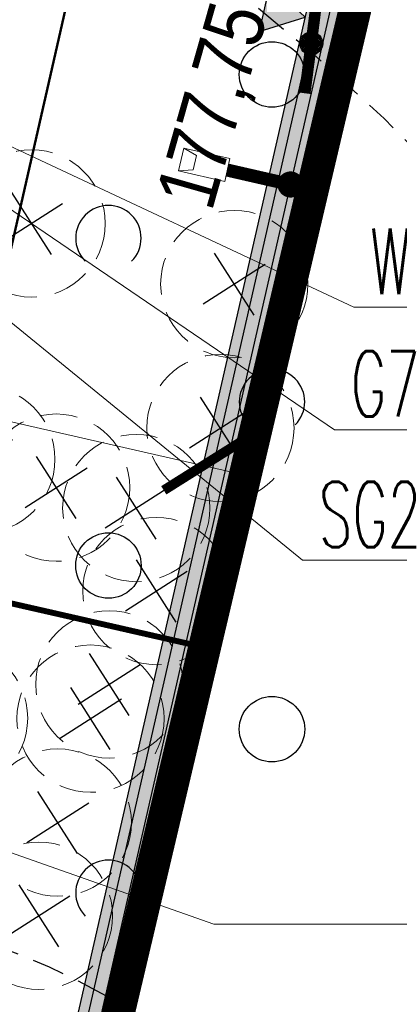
# Model space of a CAD drawing. Header units: metres. Extents: x 964 to 7125, y -212 to 9570.
# Tile 48 of 185: x 1700.64 to 1706.44, y 239.75 to 254.79. Entities that reach past the tile are written whole.
import ezdxf
from ezdxf import colors
from ezdxf.entities.mleader import LeaderData, LeaderLine
from ezdxf.enums import TextEntityAlignment as Align
from ezdxf.math import Vec2, Vec3

# ---------------------------------------------------------------- set-up
doc = ezdxf.new("R2010")
doc.units = ezdxf.units.M
for name, pattern in [('3901', [0]), ('CENTER2', [1.125, 0.75, -0.125, 0.125, -0.125]), ('CIĄGłA', [0]), ('DASHED', [0.75, 0.5, -0.25]), ('HIDDEN', [0.375, 0.25, -0.125])]:
    doc.linetypes.add(name, pattern=pattern)
for name, color, linetype in [('0S', 7, 'Continuous'), ('Dzialki', 7, 'Continuous'), ('OT_ZagospodarowanieTerenu', 7, 'Continuous'), ('OTO_L_0', 7, 'Continuous'), ('WYMIARY', 9, 'Continuous'), ('ZP_strefy oddziaływania', 8, 'HIDDEN'), ('zz-odwodnienie', 5, 'Continuous')]:
    doc.layers.add(name, color=color, linetype=linetype)
for name, color, linetype, lineweight in [('_IE', 240, 'Continuous', 9), ('AGP1_granica_opracow', 7, 'Continuous', 15), ('AGP1_HATCH', 7, 'Continuous', 5), ('AGP1_KRAWEZNIKI NOWE', 7, 'Continuous', 30), ('AGP1_WYMIARY', 7, 'Continuous', 15), ('AGP1_ZIELEN', 1, 'Continuous', 15), ('IS-G-opis', 46, 'Continuous', 30), ('IS-KD-brudna', 96, 'Continuous', 50), ('IS-KD-opis-rzedne', 96, 'Continuous', 30), ('IS-W-opis', 166, 'Continuous', 30)]:
    doc.layers.add(name, color=color, linetype=linetype, lineweight=lineweight)
doc.styles.add('IS-0.6', font='simplex.shx', dxfattribs={"width": 0.6})
doc.styles.get("Standard").update_dxf_attribs({"font": 'arial.ttf'})

# ---------------------------------------------------------------- blocks, each defined once
blk = doc.blocks.new('drzewo_liściaste_symbol')
at = {"layer": 'AGP1_ZIELEN', "color": 11, "lineweight": 30, "true_color": 0xf27172, "transparency": 33554559}
for p, q in [((0.53, -0.53), (-0.53, 0.53)), ((-0.53, -0.53), (0.53, 0.53))]:
    blk.add_line(p, q, dxfattribs=at)
at = {"layer": 'AGP1_ZIELEN', "color": 252, "linetype": 'DASHED', "lineweight": 5, "ltscale": 1.5, "true_color": 0x939598}
blk.add_circle((0, 0), 1.5, dxfattribs=at)
blk = doc.blocks.new('DRZEWA DO WYCINKI 20240606')
at = {"layer": 'AGP1_ZIELEN', "lineweight": 9, "xscale": 0.75, "yscale": 0.75, "zscale": 0.75, "rotation": 347.6011741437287}
for p in [(2242.023, 216.225), (2245.12, 215.299), (2244.909, 213.101), (2241.255, 212.624), (2242.399, 212.191), (2243.622, 211.879), (2243.929, 210.612), (2243.21, 209.185), (2240.838, 208.67), (2242.923, 208.663), (2242.423, 207.075), (2242.135, 205.652)]:
    blk.add_blockref('drzewo_liściaste_symbol', p, dxfattribs=at)
blk = doc.blocks.new('d_rzędna')
at = {"layer": 'zz-odwodnienie'}
blk.add_hatch(color=0, dxfattribs=at).paths.add_polyline_path([(0, 0), (0.369, 0.639), (-0.369, 0.639)])
at = {"layer": 'zz-odwodnienie', "color": 0}
for p, q in [((-0.369, 0.639), (0, 0)), ((0.369, 0.639), (-0.369, 0.639)), ((-0.369, 0.639), (0, 0)), ((0.369, 0.639), (-0.369, 0.639)), ((0, 0), (0.369, 0.639)), ((0, 0), (0.369, 0.639))]:
    blk.add_line(p, q, dxfattribs=at)
blk = doc.blocks.new('_ArchTick')
at = {"layer": 'WYMIARY', "color": 0, "linetype": 'Continuous', "const_width": 0.15}
blk.add_lwpolyline([(-0.5, -0.5), (0.5, 0.5)], dxfattribs=at)
blk = doc.blocks.new('OTZK2')
at = {"color": 0}
blk.add_arc((0.5, 0.5), 0.5, 315, 225, dxfattribs=at)
blk = doc.blocks.new('OTZK1')
at = {"color": 0}
blk.add_circle((0.5, 0.5), 0.5, dxfattribs=at)
blk = doc.blocks.new('_None', base_point=(2.5, 0))
blk = doc.blocks.new('IS-opis-studni-P-0.6')
at = {"color": 0, "linetype": 'Continuous', "lineweight": 15, "transparency": 16777216}
blk.add_line((0, 0), (3.5, 0), dxfattribs=at)
at = {"color": 0, "linetype": 'Continuous', "lineweight": -2, "transparency": 16777216, "style": 'IS-0.6', "width": 0.6}
for p in [(1.75, 0.25), (1.75, -1.25), (1.75, -2.5)]:
    blk.add_attdef('000,00', text='', height=1, dxfattribs=at).set_placement(p, align=Align.CENTER)
blk.add_attdef('S0', text='', height=1.25, dxfattribs=at).set_placement((3.75, 0), align=Align.MIDDLE_LEFT)

msp = doc.modelspace()

# ---------------------------------------------------------------- hatches: boundary and pattern name
at = {"layer": 'AGP1_HATCH', "transparency": 33554625}
h = msp.add_hatch(dxfattribs=at)
h.set_pattern_fill('GRASS', color=8, scale=0.02)
h.set_pattern_definition([(90, (-261.60576, 0), (-0.359210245, 0.359210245), [0.09525, -0.62317049]), (45, (-261.60576, 0), (-0.35921024, 0.35921024), [0.09525, -0.41275]), (135, (-261.60576, 0), (-0.35921024, -0.35921024), [0.09525, -0.41275])])
edge = h.paths.add_edge_path()
edge.add_line((1656.422, 281.175), (1656.127, 280.104))
edge.add_arc((1693.613, 442.4), 166.569, 256.99439, 258.15001)
edge.add_line((1659.408, 279.381), (1659.688, 279.32))
edge.add_line((1659.688, 279.32), (1659.806, 279.868))
edge.add_line((1659.806, 279.868), (1661.429, 279.518))
edge.add_line((1661.429, 279.518), (1661.311, 278.971))
edge.add_line((1661.311, 278.971), (1671.859, 276.699))
edge.add_line((1671.859, 276.699), (1672.89, 277.431))
edge.add_line((1672.89, 277.431), (1656.422, 281.175))
edge = h.paths.add_edge_path()
edge.add_line((1672.89, 277.431), (1671.859, 276.699))
edge.add_line((1671.859, 276.699), (1700.067, 270.625))
edge.add_arc((1697.572, 261.982), 8.996, -9.9, 73.8971, ccw=False)
edge.add_line((1706.434, 260.435), (1699.675, 230.82))
edge.add_line((1699.675, 230.82), (1699.039, 230.965))
edge.add_line((1699.039, 230.965), (1697.66, 224.923))
edge.add_line((1697.66, 224.923), (1693.428, 225.889))
edge.add_line((1693.428, 225.889), (1694.802, 231.912))
edge.add_line((1694.802, 231.912), (1691.417, 230.989))
edge.add_line((1691.417, 230.989), (1687.62, 231.856))
edge.add_line((1687.62, 231.856), (1687.209, 230.055))
edge.add_line((1687.209, 230.055), (1682.489, 231.129))
edge.add_line((1682.489, 231.129), (1682.9, 232.933))
edge.add_line((1682.9, 232.933), (1676.827, 234.319))
edge.add_line((1676.827, 234.319), (1675.092, 235.491))
edge.add_arc((1674.593, 234.803), 0.85, 53.9932, 167.1431)
edge.add_line((1673.764, 234.992), (1672.473, 229.338))
edge.add_line((1672.473, 229.338), (1668.33, 230.283))
edge.add_line((1668.33, 230.283), (1668.697, 231.892))
edge.add_line((1668.697, 231.892), (1649.54, 236.264))
edge.add_line((1649.54, 236.264), (1649.54, 236.264))
edge.add_line((1649.54, 236.264), (1649.974, 238.166))
edge.add_line((1649.974, 238.166), (1646.074, 239.056))
edge.add_line((1646.074, 239.056), (1646.786, 242.175))
edge.add_line((1646.786, 242.175), (1651.997, 262.804))
edge.add_arc((1649.234, 263.502), 2.85, 345.8235, 357.6929)
edge.add_line((1652.081, 263.387), (1652.176, 265.726))
edge.add_line((1652.176, 265.726), (1643.652, 234.685))
edge.add_line((1643.652, 234.685), (1698.062, 222.315))
edge.add_line((1698.062, 222.315), (1709.122, 269.195))
edge.add_line((1709.122, 269.195), (1672.89, 277.431))
at = {"layer": 'AGP1_HATCH', "transparency": 33554477}
h = msp.add_hatch(color=8, dxfattribs=at)
h.dxf.hatch_style = 1
h.paths.add_polyline_path([(1695.782, 225.864), (1694.027, 226.265), (1695.244, 231.597), (1696.999, 231.197)], flags=16)
edge = h.paths.add_edge_path()
edge.add_arc((1698.717, 465.565), 190.288, 257.07034, 258.07825)
edge.add_line((1659.408, 279.381), (1700.063, 270.626))
edge.add_line((1700.063, 270.626), (1700.068, 270.625))
edge.add_arc((1697.572, 261.982), 8.996, -9.9, 73.8914, ccw=False)
edge.add_line((1706.434, 260.435), (1699.675, 230.82))
edge.add_line((1699.675, 230.82), (1699.039, 230.965))
edge.add_line((1699.039, 230.965), (1697.66, 224.923))
edge.add_line((1697.66, 224.923), (1693.429, 225.892))
edge.add_line((1693.429, 225.892), (1694.808, 231.935))
edge.add_line((1694.808, 231.935), (1694.802, 231.912))
edge.add_line((1694.802, 231.912), (1691.417, 230.989))
edge.add_line((1691.417, 230.989), (1687.62, 231.856))
edge.add_line((1687.62, 231.856), (1687.209, 230.055))
edge.add_line((1687.209, 230.055), (1682.489, 231.129))
edge.add_line((1682.489, 231.129), (1682.9, 232.933))
edge.add_line((1682.9, 232.933), (1676.827, 234.319))
edge.add_line((1676.827, 234.319), (1675.092, 235.491))
edge.add_arc((1674.593, 234.803), 0.85, 53.9932, 167.1431)
edge.add_line((1673.764, 234.992), (1672.473, 229.338))
edge.add_line((1672.473, 229.338), (1668.33, 230.283))
edge.add_line((1668.33, 230.283), (1668.697, 231.892))
edge.add_line((1668.697, 231.892), (1649.54, 236.264))
edge.add_line((1649.54, 236.264), (1649.54, 236.265))
edge.add_line((1649.54, 236.265), (1649.974, 238.166))
edge.add_line((1649.974, 238.166), (1646.074, 239.056))
edge.add_line((1646.074, 239.056), (1646.786, 242.175))
edge.add_line((1646.786, 242.175), (1651.997, 262.804))
edge.add_arc((1649.234, 263.502), 2.85, 345.8235, 357.6929)
edge.add_line((1652.081, 263.387), (1652.176, 265.738))
edge.add_line((1652.176, 265.738), (1652.352, 266.377))
edge.add_line((1652.352, 266.377), (1652.231, 263.381))
edge.add_arc((1649.234, 263.502), 3, 345.8235, 357.6929, ccw=False)
edge.add_line((1652.142, 262.767), (1646.932, 242.142))
edge.add_line((1646.932, 242.142), (1649.857, 241.474))
edge.add_arc((1649.632, 240.497), 1.003, -9.8722, 77.0294, ccw=False)
edge.add_line((1650.62, 240.325), (1649.72, 236.377))
edge.add_line((1649.72, 236.377), (1672.728, 231.126))
edge.add_line((1672.728, 231.126), (1673.618, 235.026))
edge.add_arc((1674.593, 234.803), 1, 54.147, 167.1431, ccw=False)
edge.add_line((1675.178, 235.614), (1676.888, 234.459))
edge.add_line((1676.888, 234.459), (1691.414, 231.144))
edge.add_line((1691.414, 231.144), (1694.84, 232.077))
edge.add_line((1694.84, 232.077), (1699.562, 231))
edge.add_line((1699.562, 231), (1706.287, 260.465))
edge.add_arc((1697.572, 261.982), 8.846, 350.125, 433.864)
edge.add_line((1700.03, 270.479), (1659.318, 279.246))
edge.add_arc((1693.613, 442.4), 166.719, 256.99789, 258.12915, ccw=False)
edge.add_line((1656.103, 279.955), (1656.139, 280.101))

# ---------------------------------------------------------------- linework, layer by layer
at = {"layer": '_IE', "color": 8}
for p, q in [((1703.144, 252.83), (1703.065, 252.482)), ((1703.144, 252.83), (1703.065, 252.482)), ((1703.144, 252.83), (1703.065, 252.482)), ((1703.144, 252.83), (1703.065, 252.482)), ((1703.144, 252.83), (1703.065, 252.482)), ((1703.144, 252.83), (1703.065, 252.482)), ((1703.144, 252.83), (1703.065, 252.482)), ((1703.144, 252.83), (1703.065, 252.482)), ((1703.144, 252.83), (1703.065, 252.482)), ((1703.144, 252.83), (1703.065, 252.482)), ((1703.144, 252.83), (1703.065, 252.482)), ((1703.144, 252.83), (1703.065, 252.482)), ((1703.144, 252.83), (1703.848, 252.669)), ((1703.144, 252.83), (1703.339, 252.719)), ((1703.144, 252.83), (1703.848, 252.669)), ((1703.144, 252.83), (1703.339, 252.719)), ((1703.144, 252.83), (1703.848, 252.669)), ((1703.144, 252.83), (1703.339, 252.719)), ((1703.144, 252.83), (1703.848, 252.669)), ((1703.144, 252.83), (1703.339, 252.719)), ((1703.144, 252.83), (1703.848, 252.669)), ((1703.144, 252.83), (1703.339, 252.719)), ((1703.144, 252.83), (1703.848, 252.669)), ((1703.144, 252.83), (1703.339, 252.719)), ((1703.144, 252.83), (1703.848, 252.669)), ((1703.144, 252.83), (1703.339, 252.719)), ((1703.144, 252.83), (1703.848, 252.669)), ((1703.144, 252.83), (1703.339, 252.719)), ((1703.144, 252.83), (1703.848, 252.669)), ((1703.144, 252.83), (1703.339, 252.719)), ((1703.144, 252.83), (1703.848, 252.669)), ((1703.144, 252.83), (1703.339, 252.719)), ((1703.144, 252.83), (1703.848, 252.669)), ((1703.144, 252.83), (1703.339, 252.719)), ((1703.144, 252.83), (1703.848, 252.669)), ((1703.144, 252.83), (1703.339, 252.719)), ((1703.339, 252.719), (1703.289, 252.498)), ((1703.339, 252.719), (1703.289, 252.498)), ((1703.339, 252.719), (1703.289, 252.498)), ((1703.339, 252.719), (1703.289, 252.498)), ((1703.339, 252.719), (1703.289, 252.498)), ((1703.339, 252.719), (1703.289, 252.498)), ((1703.339, 252.719), (1703.289, 252.498)), ((1703.339, 252.719), (1703.289, 252.498)), ((1703.339, 252.719), (1703.289, 252.498)), ((1703.339, 252.719), (1703.289, 252.498)), ((1703.339, 252.719), (1703.289, 252.498)), ((1703.339, 252.719), (1703.289, 252.498)), ((1703.848, 252.669), (1703.769, 252.322)), ((1703.848, 252.669), (1703.769, 252.322)), ((1703.848, 252.669), (1703.769, 252.322)), ((1703.848, 252.669), (1703.769, 252.322)), ((1703.848, 252.669), (1703.769, 252.322)), ((1703.848, 252.669), (1703.769, 252.322)), ((1703.848, 252.669), (1703.769, 252.322)), ((1703.848, 252.669), (1703.769, 252.322)), ((1703.848, 252.669), (1703.769, 252.322)), ((1703.848, 252.669), (1703.769, 252.322)), ((1703.848, 252.669), (1703.769, 252.322)), ((1703.848, 252.669), (1703.769, 252.322)), ((1703.065, 252.482), (1703.289, 252.498)), ((1703.065, 252.482), (1703.289, 252.498)), ((1703.065, 252.482), (1703.289, 252.498)), ((1703.065, 252.482), (1703.289, 252.498)), ((1703.065, 252.482), (1703.289, 252.498)), ((1703.065, 252.482), (1703.289, 252.498)), ((1703.065, 252.482), (1703.289, 252.498)), ((1703.065, 252.482), (1703.289, 252.498)), ((1703.065, 252.482), (1703.289, 252.498)), ((1703.065, 252.482), (1703.289, 252.498)), ((1703.065, 252.482), (1703.289, 252.498)), ((1703.065, 252.482), (1703.289, 252.498)), ((1703.065, 252.482), (1703.769, 252.322)), ((1703.065, 252.482), (1703.769, 252.322)), ((1703.065, 252.482), (1703.769, 252.322)), ((1703.065, 252.482), (1703.769, 252.322)), ((1703.065, 252.482), (1703.769, 252.322)), ((1703.065, 252.482), (1703.769, 252.322)), ((1703.065, 252.482), (1703.769, 252.322)), ((1703.065, 252.482), (1703.769, 252.322)), ((1703.065, 252.482), (1703.769, 252.322)), ((1703.065, 252.482), (1703.769, 252.322)), ((1703.065, 252.482), (1703.769, 252.322)), ((1703.065, 252.482), (1703.769, 252.322))]:
    msp.add_line(p, q, dxfattribs=at)
at = {"layer": '_IE', "color": 8, "lineweight": 30, "ltscale": 3}
msp.add_lwpolyline([(1699.482, 230.659), (1699.825, 230.581), (1707.063, 262.292)], dxfattribs=at)
at = {"layer": '_IE', "color": 8, "lineweight": 5, "ltscale": 3, "const_width": 0.2}
msp.add_lwpolyline([(1703.808, 252.495), (1704.776, 252.274)], dxfattribs=at)
msp.add_lwpolyline([(1703.808, 252.495), (1704.776, 252.274)], dxfattribs=at)
msp.add_lwpolyline([(1703.808, 252.495), (1704.776, 252.274)], dxfattribs=at)
msp.add_lwpolyline([(1703.808, 252.495), (1704.776, 252.274)], dxfattribs=at)
msp.add_lwpolyline([(1703.808, 252.495), (1704.776, 252.274)], dxfattribs=at)
msp.add_lwpolyline([(1703.808, 252.495), (1704.776, 252.274)], dxfattribs=at)
msp.add_lwpolyline([(1703.808, 252.495), (1704.776, 252.274)], dxfattribs=at)
msp.add_lwpolyline([(1703.808, 252.495), (1704.776, 252.274)], dxfattribs=at)
msp.add_lwpolyline([(1703.808, 252.495), (1704.776, 252.274)], dxfattribs=at)
msp.add_lwpolyline([(1703.808, 252.495), (1704.776, 252.274)], dxfattribs=at)
msp.add_lwpolyline([(1703.808, 252.495), (1704.776, 252.274)], dxfattribs=at)
msp.add_lwpolyline([(1703.808, 252.495), (1704.776, 252.274)], dxfattribs=at)
at = {"layer": '_IE', "color": 8, "lineweight": 5, "ltscale": 3, "const_width": 0.2, "elevation": 0}
msp.add_lwpolyline([(1704.691, 252.222, 1), (1704.861, 252.327, 1)], format="xyb", close=True, dxfattribs=at)
msp.add_lwpolyline([(1704.691, 252.222, 1), (1704.861, 252.327, 1)], format="xyb", close=True, dxfattribs=at)
msp.add_lwpolyline([(1704.691, 252.222, 1), (1704.861, 252.327, 1)], format="xyb", close=True, dxfattribs=at)
msp.add_lwpolyline([(1704.691, 252.222, 1), (1704.861, 252.327, 1)], format="xyb", close=True, dxfattribs=at)
msp.add_lwpolyline([(1704.691, 252.222, 1), (1704.861, 252.327, 1)], format="xyb", close=True, dxfattribs=at)
msp.add_lwpolyline([(1704.691, 252.222, 1), (1704.861, 252.327, 1)], format="xyb", close=True, dxfattribs=at)
msp.add_lwpolyline([(1704.691, 252.222, 1), (1704.861, 252.327, 1)], format="xyb", close=True, dxfattribs=at)
msp.add_lwpolyline([(1704.691, 252.222, 1), (1704.861, 252.327, 1)], format="xyb", close=True, dxfattribs=at)
msp.add_lwpolyline([(1704.691, 252.222, 1), (1704.861, 252.327, 1)], format="xyb", close=True, dxfattribs=at)
msp.add_lwpolyline([(1704.691, 252.222, 1), (1704.861, 252.327, 1)], format="xyb", close=True, dxfattribs=at)
msp.add_lwpolyline([(1704.691, 252.222, 1), (1704.861, 252.327, 1)], format="xyb", close=True, dxfattribs=at)
msp.add_lwpolyline([(1704.691, 252.222, 1), (1704.861, 252.327, 1)], format="xyb", close=True, dxfattribs=at)
at = {"layer": '_IE', "color": 8}
msp.add_spline([(1691.796, 243.712), (1696.633, 238.891), (1701.439, 237.651)], degree=3, dxfattribs=at)
at = {"layer": 'AGP1_granica_opracow', "color": 8, "linetype": 'CENTER2', "lineweight": 9, "ltscale": 5, "const_width": 0.5}
msp.add_lwpolyline([(1709.122, 269.195), (1656.422, 281.175), (1643.652, 234.685), (1698.062, 222.315), (1709.122, 269.195)], dxfattribs=at)
at = {"layer": 'AGP1_KRAWEZNIKI NOWE', "color": 8, "linetype": 'CIĄGłA'}
for p, q in [((1699.562, 231), (1706.287, 260.465)), ((1706.434, 260.435), (1699.675, 230.82))]:
    msp.add_line(p, q, dxfattribs=at)
at = {"layer": 'AGP1_WYMIARY', "color": 8, "linetype": 'CIĄGłA', "lineweight": 0}
for p, q in [((1696.125, 249.649), (1703.925, 247.869)), ((1703.437, 247.98), (1703.66, 248.955))]:
    msp.add_line(p, q, dxfattribs=at)
at = {"layer": 'Dzialki', "color": 8, "const_width": 0.09}
for points in [[(1709.122, 269.195), (1703.462, 245.205)], [(1703.462, 245.205), (1649.882, 257.395)], [(1703.462, 245.205), (1698.062, 222.315)]]:
    msp.add_lwpolyline(points, dxfattribs=at)
at = {"layer": 'IS-KD-brudna', "color": 8}
msp.add_line((1703.175, 263.01), (1696.664, 234.484), dxfattribs=at)
at = {"layer": 'OTO_L_0', "color": 8, "linetype": '3901', "const_width": 0.175}
msp.add_lwpolyline([(1705.52, 257.768), (1704.994, 253.668)], dxfattribs=at)
at = {"layer": 'OTO_L_0', "color": 251, "true_color": 0x636466}
for radius in [0.175, 0.158, 0.14, 0.122, 0.105, 0.0875, 0.07, 0.0525, 0.035]:
    msp.add_circle((1705.092, 254.428), radius, dxfattribs=at)
at = {"layer": 'ZP_strefy oddziaływania', "color": 8, "ltscale": 2}
for points in [[(1717.151, 222.935), (1717.607, 224.907, 0.414214), (1695.142, 260.898), (1688.104, 262.526, 0.414214), (1652.113, 240.061), (1651.657, 238.089, 0.414214), (1674.122, 202.099), (1681.16, 200.47, 0.414214)], [(1684.278, 228.49), (1685.495, 233.823, -0.414214), (1697.469, 241.347), (1699.224, 240.946, -0.414214), (1706.748, 228.972), (1705.531, 223.639, -0.414214), (1693.557, 216.115), (1691.802, 216.515, -0.414214)]]:
    msp.add_lwpolyline(points, format="xyb", close=True, dxfattribs=at)
at = {"layer": 'ZP_strefy oddziaływania', "color": 8, "ltscale": 2, "elevation": 0}
msp.add_lwpolyline([(1692.137, 260.857), (1690.577, 261.213, 0.414214), (1654.654, 238.641), (1654.509, 238.007, 0.414214), (1677.081, 202.083), (1678.641, 201.727, 0.414214), (1714.565, 224.3), (1714.709, 224.933, 0.414214)], format="xyb", close=True, dxfattribs=at)

# ---------------------------------------------------------------- block references
at = {"layer": '0S', "color": 8, "linetype": 'CIĄGłA'}
msp.add_blockref('DRZEWA DO WYCINKI 20240606', (-541.205, 35.454), dxfattribs=at)
at = {"layer": 'AGP1_WYMIARY', "color": 8, "linetype": 'CIĄGłA', "lineweight": 0, "rotation": 347.1430786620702}
msp.add_blockref('_ArchTick', (1703.437, 247.98), dxfattribs=at)
at = {"layer": 'OT_ZagospodarowanieTerenu', "color": 251, "true_color": 0x636466}
for name, p in [('OTZK1', (1703.992, 253.455)), ('OTZK2', (1701.492, 250.955)), ('OTZK2', (1703.992, 248.455)), ('OTZK1', (1701.492, 245.955)), ('OTZK1', (1703.992, 243.455)), ('OTZK2', (1701.492, 240.955))]:
    msp.add_blockref(name, p, dxfattribs=at)
at = {"layer": 'zz-odwodnienie', "color": 8, "linetype": 'CIĄGłA', "lineweight": 0, "rotation": 77.14307866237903}
msp.add_blockref('d_rzędna', (1705.001, 254.831), dxfattribs=at)

# ---------------------------------------------------------------- texts
at = {"layer": 'zz-odwodnienie', "color": 8, "insert": (1702.703, 252.091), "char_height": 0.9, "width": 5.78409, "attachment_point": 1, "rotation": 74.1295}
msp.add_mtext('{\\fArial Narrow|b0|i0|c238|p34;177,75}', dxfattribs=at)

# ---------------------------------------------------------------- leaders
at = {"layer": 'IS-G-opis', "color": 8}
ml = msp.add_multileader_mtext('Standard', dxfattribs=at)
ml.set_content('SG2', color=8, style='IS-0.6')
ml.set_leader_properties(linetype='Continuous', lineweight=9)
ml.set_arrow_properties(name='NONE')
ml.build(insert=Vec2(0, 0))
ml.multileader.update_dxf_attribs({"has_dogleg": 0, "text_left_attachment_type": 6, "text_right_attachment_type": 6, "dogleg_length": 0, "arrow_head_size": 0.25})
ctx = ml.context
ctx.base_point, ctx.char_height, ctx.arrow_head_size, ctx.landing_gap_size, ctx.plane_origin = Vec3(1704.956, 246.535), 1, 0.25, 0.25, Vec3(1678.087, 263.705)
ctx.left_attachment, ctx.right_attachment = 6, 6
notes = []
notes.append((ctx, [(0, (1, 1, 0), (1704.956, 246.535), (1, 0), 0, [(0, [(1696.611, 253.34)], 0, [])])]))
ctx.mtext.insert, ctx.mtext.rotation, ctx.mtext.line_spacing_style, ctx.mtext.flow_direction = Vec3(1705.206, 247.735), 6.283185, 2, 5
ml = msp.add_multileader_mtext('Standard', dxfattribs=at)
ml.set_content('G7', color=8, style='IS-0.6')
ml.set_leader_properties(linetype='Continuous', lineweight=9)
ml.set_arrow_properties(name='NONE')
ml.build(insert=Vec2(0, 0))
ml.multileader.update_dxf_attribs({"has_dogleg": 0, "text_left_attachment_type": 6, "text_right_attachment_type": 6, "dogleg_length": 0, "arrow_head_size": 0.25})
ctx = ml.context
ctx.base_point, ctx.char_height, ctx.arrow_head_size, ctx.landing_gap_size, ctx.plane_origin = Vec3(1705.447, 248.529), 1, 0.25, 0.25, Vec3(1676.302, 270.019)
ctx.left_attachment, ctx.right_attachment = 6, 6
notes.append((ctx, [(0, (1, 1, 0), (1705.447, 248.529), (1, 0), 0, [(0, [(1698.932, 252.957)], 0, [])])]))
ctx.mtext.insert, ctx.mtext.rotation, ctx.mtext.line_spacing_style, ctx.mtext.flow_direction = Vec3(1705.697, 249.729), 6.283185, 2, 5
at = {"layer": 'IS-KD-opis-rzedne', "color": 8}
ml = msp.add_multileader_block('Standard', dxfattribs=at)
ml.set_content('IS-opis-studni-P-0.6', color=8)
ml.set_attribute('S0', 'D12', width=0)
ml.set_attribute('000,00', '177,78', width=0)
ml.set_attribute('000,00', '176,33', width=0)
ml.set_attribute('000,00', '', width=0)
ml.set_leader_properties(linetype='Continuous', lineweight=9)
ml.set_arrow_properties(name='NONE')
ml.build(insert=Vec2(0, 0))
ml.multileader.update_dxf_attribs({"has_dogleg": 0, "text_left_attachment_type": 6, "text_right_attachment_type": 6, "dogleg_length": 0, "arrow_head_size": 5, "block_connection_type": 1})
ctx = ml.context
ctx.base_point, ctx.char_height, ctx.arrow_head_size, ctx.landing_gap_size, ctx.plane_origin = Vec3(1703.605, 240.978), 20, 5, 5, Vec3(1680.889, 248.024)
ctx.left_attachment, ctx.right_attachment, ctx.text_align_type, ctx.attachment_type = 6, 6, 2, 1
notes.append((ctx, [(1, (1, 1, 0), (1703.605, 240.978), (1, 0), 0, [(0, [(1674.667, 251.131)], 0, [])])]))
ctx.block.insert = Vec3(1703.605, 240.978)
ml = msp.add_multileader_block('Standard', dxfattribs=at)
ml.set_content('IS-opis-studni-P-0.6', color=8)
ml.set_attribute('S0', 'D15', width=0)
ml.set_attribute('000,00', '177,82', width=0)
ml.set_attribute('000,00', '176,35', width=0)
ml.set_attribute('000,00', '', width=0)
ml.set_leader_properties(linetype='Continuous', lineweight=9)
ml.set_arrow_properties(name='NONE')
ml.build(insert=Vec2(0, 0))
ml.multileader.update_dxf_attribs({"has_dogleg": 0, "text_left_attachment_type": 6, "text_right_attachment_type": 6, "dogleg_length": 0, "arrow_head_size": 5, "block_connection_type": 1})
ctx = ml.context
ctx.base_point, ctx.char_height, ctx.arrow_head_size, ctx.landing_gap_size, ctx.plane_origin = Vec3(1703.066, 236.276), 20, 5, 5, Vec3(1694.431, 239.859)
ctx.left_attachment, ctx.right_attachment, ctx.text_align_type, ctx.attachment_type = 6, 6, 2, 1
notes.append((ctx, [(1, (1, 1, 0), (1703.066, 236.276), (1, 0), 0, [(0, [(1688.21, 242.966)], 0, [])])]))
ctx.block.insert = Vec3(1703.066, 236.276)
at = {"layer": 'IS-W-opis', "color": 8}
ml = msp.add_multileader_mtext('Standard', dxfattribs=at)
ml.set_content('W7', color=8, style='IS-0.6')
ml.set_leader_properties(linetype='Continuous', lineweight=9)
ml.set_arrow_properties(name='NONE')
ml.build(insert=Vec2(0, 0))
ml.multileader.update_dxf_attribs({"has_dogleg": 0, "text_left_attachment_type": 6, "text_right_attachment_type": 6, "dogleg_length": 0, "arrow_head_size": 0.25})
ctx = ml.context
ctx.base_point, ctx.char_height, ctx.arrow_head_size, ctx.landing_gap_size, ctx.plane_origin = Vec3(1705.742, 250.4), 1, 0.25, 0.25, Vec3(1654.533, 253.013)
ctx.left_attachment, ctx.right_attachment = 6, 6
notes.append((ctx, [(0, (1, 1, 0), (1705.742, 250.4), (1, 0), 0, [(0, [(1698.135, 253.96)], 0, [])])]))
ctx.mtext.insert, ctx.mtext.rotation, ctx.mtext.line_spacing_style, ctx.mtext.flow_direction = Vec3(1705.992, 251.6), 6.283185, 2, 5
for ctx, leaders in notes:
    for number, flags, end, landing, length, lines in leaders:
        leader = LeaderData()
        leader.index, (leader.has_last_leader_line, leader.has_dogleg_vector, leader.attachment_direction) = number, flags
        leader.last_leader_point, leader.dogleg_vector, leader.dogleg_length = Vec3(end), Vec3(landing), length
        for number, points, colour, breaks in lines:
            line = LeaderLine()
            line.index, line.vertices, line.color, line.breaks = number, Vec3.list(points), colors.encode_raw_color(colour), breaks
            leader.lines.append(line)
        ctx.leaders.append(leader)

doc.saveas('drawing.dxf')
